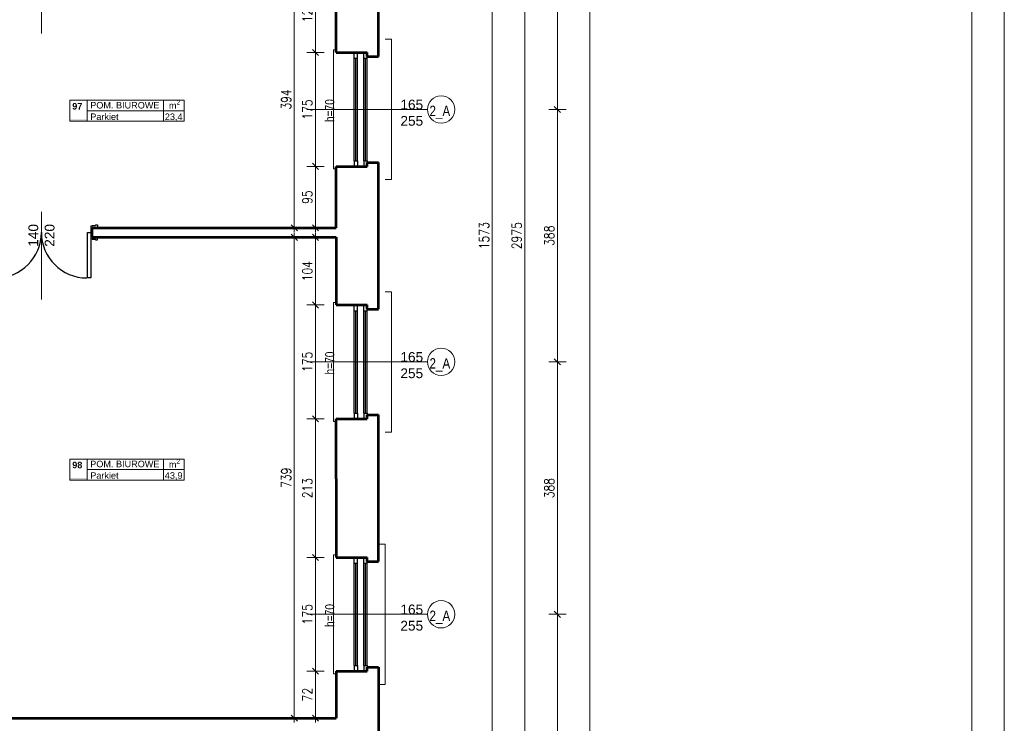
# Model space of a CAD drawing. Header units: millimetres. Extents: x 56977 to 67992, y 30187 to 42235.
# Tile 39 of 130: x 66479 to 67992, y 31757 to 32839. Entities that reach past the tile are written whole.
import ezdxf

# ---------------------------------------------------------------- set-up
doc = ezdxf.new("R2010")
doc.units = ezdxf.units.MM
doc.header["$MEASUREMENT"] = 0
doc.layers.get('0').update_dxf_attribs({"lineweight": 13})
doc.layers.get('DEFPOINTS').update_dxf_attribs({"lineweight": 13})
doc.layers.add('AI-OKNA', color=4, linetype='Continuous')
for name, color, linetype, lineweight in [('AI-OPISY', 3, 'Continuous', 13), ('AI_MURY', 40, 'Continuous', 53), ('Lines', 7, 'Continuous', 13), ('OPISY TABELKI', 30, 'Continuous', 13), ('RAMKA', 1, 'Continuous', 13), ('wymiary', 8, 'Continuous', 13)]:
    doc.layers.add(name, color=color, linetype=linetype, lineweight=lineweight)
doc.styles.add('GENERATED_STYLE_2', font='txt.shx')
doc.styles.get("Standard").update_dxf_attribs({"font": 'txt.shx'})
doc.styles.add('Style-ROMANS', font='ROMANS.shx')
doc.styles.add('WYMIAROWY-08', font='ROMANS.shx', dxfattribs={"width": 0.8})
doc.dimstyles.new('DYBY', dxfattribs={"dimscale": 100, "dimtxt": 0.15, "dimasz": 0.05, "dimexe": 0.05, "dimexo": 0.1, "dimgap": 0.05, "dimtad": 1, "dimdec": 0, "dimdsep": 46, "dimlunit": 5, "dimtxsty": 'WYMIAROWY-08', "dimblk": 'M_STRZ', "dimcen": 0.1, "dimse1": 1, "dimse2": 1, "dimclrd": 7, "dimclre": 7, "dimclrt": 1, "dimadec": 0, "dimazin": 0, "dimtfac": 1, "dimtdec": 0, "dimtmove": 2, "dimatfit": 3, "dimldrblk": 'M_STRZ', "dimfxl": 0, "dimtolj": 1, "dimarcsym": 0})

# ---------------------------------------------------------------- blocks, each defined once
blk = doc.blocks.new('M_STRZ')
for p, q in [((-1.33, 0), (1.33, 0)), ((-0.94, -0.94), (0.94, 0.94)), ((0, 2.66), (0, 0)), ((0, 0), (0, -2.66))]:
    blk.add_line(p, q)
blk = doc.blocks.new('*U429')
at = {"layer": 'DEFPOINTS', "color": 0}
for p in [(66933.7, 32912.8), (66965.5, 32912.8), (66965.5, 32788.1)]:
    blk.add_point(p, dxfattribs=at)
at = {"layer": 'wymiary', "color": 7, "lineweight": -2}
blk.add_line((66933.7, 32793.1), (66933.7, 32907.8), dxfattribs=at)
at = {"layer": 'wymiary', "color": 7, "lineweight": -2, "xscale": 5, "yscale": 5, "zscale": 5}
for p, rotation in [((66933.7, 32912.8), 90), ((66933.7, 32788.1), 270)]:
    blk.add_blockref('M_STRZ', p, dxfattribs=dict(at, rotation=rotation))
at = {"layer": 'wymiary', "color": 1, "insert": (66921.2, 32850.4), "char_height": 15, "attachment_point": 5, "rotation": 90, "style": 'WYMIAROWY-08'}
blk.add_mtext('125', dxfattribs=at)
blk = doc.blocks.new('*D1962')
at = {"layer": 'DEFPOINTS'}
for p in [(66933.7, 32912.8), (66965.5, 32912.8), (66946.2, 32835), (66965.5, 32788.1)]:
    blk.add_point(p, dxfattribs=at)
at = {"layer": 'wymiary', "color": 7}
blk.add_blockref('*U429', (0, 0), dxfattribs=at)
blk = doc.blocks.new('*U430')
at = {"layer": 'DEFPOINTS', "color": 0}
for p in [(66933.7, 32788.1), (66965.5, 32788.1), (66965.5, 32613.1)]:
    blk.add_point(p, dxfattribs=at)
at = {"layer": 'wymiary', "color": 7, "lineweight": -2}
blk.add_line((66933.7, 32618.1), (66933.7, 32783.1), dxfattribs=at)
at = {"layer": 'wymiary', "color": 7, "lineweight": -2, "xscale": 5, "yscale": 5, "zscale": 5}
for p, rotation in [((66933.7, 32788.1), 90), ((66933.7, 32613.1), 270)]:
    blk.add_blockref('M_STRZ', p, dxfattribs=dict(at, rotation=rotation))
at = {"layer": 'wymiary', "color": 1, "insert": (66921.2, 32700.6), "char_height": 15, "attachment_point": 5, "rotation": 90, "style": 'WYMIAROWY-08'}
blk.add_mtext('175', dxfattribs=at)
blk = doc.blocks.new('*D1963')
at = {"layer": 'DEFPOINTS'}
for p in [(66933.7, 32788.1), (66965.5, 32788.1), (66946.2, 32685.1), (66965.5, 32613.1)]:
    blk.add_point(p, dxfattribs=at)
at = {"layer": 'wymiary', "color": 7}
blk.add_blockref('*U430', (0, 0), dxfattribs=at)
blk = doc.blocks.new('*U431')
at = {"layer": 'DEFPOINTS', "color": 0}
for p in [(66933.7, 32613.1), (66965.5, 32613.1), (66965.5, 32518.8)]:
    blk.add_point(p, dxfattribs=at)
at = {"layer": 'wymiary', "color": 7, "lineweight": -2}
blk.add_line((66933.7, 32523.8), (66933.7, 32608.1), dxfattribs=at)
at = {"layer": 'wymiary', "color": 7, "lineweight": -2, "xscale": 5, "yscale": 5, "zscale": 5}
for p, rotation in [((66933.7, 32613.1), 90), ((66933.7, 32518.8), 270)]:
    blk.add_blockref('M_STRZ', p, dxfattribs=dict(at, rotation=rotation))
at = {"layer": 'wymiary', "color": 1, "insert": (66921.2, 32565.9), "char_height": 15, "attachment_point": 5, "rotation": 90, "style": 'WYMIAROWY-08'}
blk.add_mtext('95', dxfattribs=at)
blk = doc.blocks.new('*D1964')
at = {"layer": 'DEFPOINTS'}
for p in [(66933.7, 32613.1), (66965.5, 32613.1), (66946.2, 32555.3), (66965.5, 32518.8)]:
    blk.add_point(p, dxfattribs=at)
at = {"layer": 'wymiary', "color": 7}
blk.add_blockref('*U431', (0, 0), dxfattribs=at)
blk = doc.blocks.new('*U432')
at = {"layer": 'DEFPOINTS', "color": 0}
for p in [(66933.7, 32504.1), (66965.5, 32504.1), (66965.5, 32400.1)]:
    blk.add_point(p, dxfattribs=at)
at = {"layer": 'wymiary', "color": 7, "lineweight": -2}
blk.add_line((66933.7, 32405.1), (66933.7, 32499.1), dxfattribs=at)
at = {"layer": 'wymiary', "color": 7, "lineweight": -2, "xscale": 5, "yscale": 5, "zscale": 5}
for p, rotation in [((66933.7, 32504.1), 90), ((66933.7, 32400.1), 270)]:
    blk.add_blockref('M_STRZ', p, dxfattribs=dict(at, rotation=rotation))
at = {"layer": 'wymiary', "color": 1, "insert": (66921.2, 32452.1), "char_height": 15, "attachment_point": 5, "rotation": 90, "style": 'WYMIAROWY-08'}
blk.add_mtext('104', dxfattribs=at)
blk = doc.blocks.new('*D1965')
at = {"layer": 'DEFPOINTS'}
for p in [(66933.7, 32504.1), (66965.5, 32504.1), (66946.2, 32436.6), (66965.5, 32400.1)]:
    blk.add_point(p, dxfattribs=at)
at = {"layer": 'wymiary', "color": 7}
blk.add_blockref('*U432', (0, 0), dxfattribs=at)
blk = doc.blocks.new('*U433')
at = {"layer": 'DEFPOINTS', "color": 0}
for p in [(66933.7, 32400.1), (66965.5, 32400.1), (66965.5, 32225.1)]:
    blk.add_point(p, dxfattribs=at)
at = {"layer": 'wymiary', "color": 7, "lineweight": -2}
blk.add_line((66933.7, 32230.1), (66933.7, 32395.1), dxfattribs=at)
at = {"layer": 'wymiary', "color": 7, "lineweight": -2, "xscale": 5, "yscale": 5, "zscale": 5}
for p, rotation in [((66933.7, 32400.1), 90), ((66933.7, 32225.1), 270)]:
    blk.add_blockref('M_STRZ', p, dxfattribs=dict(at, rotation=rotation))
at = {"layer": 'wymiary', "color": 1, "insert": (66921.2, 32312.6), "char_height": 15, "attachment_point": 5, "rotation": 90, "style": 'WYMIAROWY-08'}
blk.add_mtext('175', dxfattribs=at)
blk = doc.blocks.new('*D1966')
at = {"layer": 'DEFPOINTS'}
for p in [(66933.7, 32400.1), (66965.5, 32400.1), (66946.2, 32297.1), (66965.5, 32225.1)]:
    blk.add_point(p, dxfattribs=at)
at = {"layer": 'wymiary', "color": 7}
blk.add_blockref('*U433', (0, 0), dxfattribs=at)
blk = doc.blocks.new('*U434')
at = {"layer": 'DEFPOINTS', "color": 0}
for p in [(66933.7, 32225.1), (66965.5, 32225.1), (66965.5, 32012.1)]:
    blk.add_point(p, dxfattribs=at)
at = {"layer": 'wymiary', "color": 7, "lineweight": -2}
blk.add_line((66933.7, 32017.1), (66933.7, 32220.1), dxfattribs=at)
at = {"layer": 'wymiary', "color": 7, "lineweight": -2, "xscale": 5, "yscale": 5, "zscale": 5}
for p, rotation in [((66933.7, 32225.1), 90), ((66933.7, 32012.1), 270)]:
    blk.add_blockref('M_STRZ', p, dxfattribs=dict(at, rotation=rotation))
at = {"layer": 'wymiary', "color": 1, "insert": (66921.2, 32118.6), "char_height": 15, "attachment_point": 5, "rotation": 90, "style": 'WYMIAROWY-08'}
blk.add_mtext('213', dxfattribs=at)
blk = doc.blocks.new('*D1967')
at = {"layer": 'DEFPOINTS'}
for p in [(66933.7, 32225.1), (66965.5, 32225.1), (66946.2, 32102.2), (66965.5, 32012.1)]:
    blk.add_point(p, dxfattribs=at)
at = {"layer": 'wymiary', "color": 7}
blk.add_blockref('*U434', (0, 0), dxfattribs=at)
blk = doc.blocks.new('*U435')
at = {"layer": 'DEFPOINTS', "color": 0}
for p in [(66933.7, 32012.1), (66965.5, 32012.1), (66965.5, 31837.1)]:
    blk.add_point(p, dxfattribs=at)
at = {"layer": 'wymiary', "color": 7, "lineweight": -2}
blk.add_line((66933.7, 31842.1), (66933.7, 32007.1), dxfattribs=at)
at = {"layer": 'wymiary', "color": 7, "lineweight": -2, "xscale": 5, "yscale": 5, "zscale": 5}
for p, rotation in [((66933.7, 32012.1), 90), ((66933.7, 31837.1), 270)]:
    blk.add_blockref('M_STRZ', p, dxfattribs=dict(at, rotation=rotation))
at = {"layer": 'wymiary', "color": 1, "insert": (66921.2, 31924.6), "char_height": 15, "attachment_point": 5, "rotation": 90, "style": 'WYMIAROWY-08'}
blk.add_mtext('175', dxfattribs=at)
blk = doc.blocks.new('*D1968')
at = {"layer": 'DEFPOINTS'}
for p in [(66933.7, 32012.1), (66965.5, 32012.1), (66946.2, 31909.1), (66965.5, 31837.1)]:
    blk.add_point(p, dxfattribs=at)
at = {"layer": 'wymiary', "color": 7}
blk.add_blockref('*U435', (0, 0), dxfattribs=at)
blk = doc.blocks.new('*U436')
at = {"layer": 'DEFPOINTS', "color": 0}
for p in [(66933.7, 31837.1), (66965.5, 31837.1), (66965.5, 31765.1)]:
    blk.add_point(p, dxfattribs=at)
at = {"layer": 'wymiary', "color": 7, "lineweight": -2}
blk.add_line((66933.7, 31770.1), (66933.7, 31832.1), dxfattribs=at)
at = {"layer": 'wymiary', "color": 7, "lineweight": -2, "xscale": 5, "yscale": 5, "zscale": 5}
for p, rotation in [((66933.7, 31837.1), 90), ((66933.7, 31765.1), 270)]:
    blk.add_blockref('M_STRZ', p, dxfattribs=dict(at, rotation=rotation))
at = {"layer": 'wymiary', "color": 1, "insert": (66921.2, 31801.1), "char_height": 15, "attachment_point": 5, "rotation": 90, "style": 'WYMIAROWY-08'}
blk.add_mtext('72', dxfattribs=at)
blk = doc.blocks.new('*D1969')
at = {"layer": 'DEFPOINTS'}
for p in [(66933.7, 31837.1), (66965.5, 31837.1), (66946.2, 31790.4), (66965.5, 31765.1)]:
    blk.add_point(p, dxfattribs=at)
at = {"layer": 'wymiary', "color": 7}
blk.add_blockref('*U436', (0, 0), dxfattribs=at)
blk = doc.blocks.new('*U442')
at = {"layer": 'DEFPOINTS', "color": 0}
for p in [(66901.1, 32912.8), (66965.5, 32912.8), (66965.5, 32518.8)]:
    blk.add_point(p, dxfattribs=at)
at = {"layer": 'wymiary', "color": 7, "lineweight": -2}
blk.add_line((66901.1, 32523.8), (66901.1, 32907.8), dxfattribs=at)
at = {"layer": 'wymiary', "color": 7, "lineweight": -2, "xscale": 5, "yscale": 5, "zscale": 5}
for p, rotation in [((66901.1, 32912.8), 90), ((66901.1, 32518.8), 270)]:
    blk.add_blockref('M_STRZ', p, dxfattribs=dict(at, rotation=rotation))
at = {"layer": 'wymiary', "color": 1, "insert": (66888.6, 32715.8), "char_height": 15, "attachment_point": 5, "rotation": 90, "style": 'WYMIAROWY-08'}
blk.add_mtext('394', dxfattribs=at)
blk = doc.blocks.new('*D1975')
at = {"layer": 'DEFPOINTS'}
for p in [(66901.1, 32912.8), (66965.5, 32912.8), (66913.6, 32699.5), (66965.5, 32518.8)]:
    blk.add_point(p, dxfattribs=at)
at = {"layer": 'wymiary', "color": 7}
blk.add_blockref('*U442', (0, 0), dxfattribs=at)
blk = doc.blocks.new('*U443')
at = {"layer": 'DEFPOINTS', "color": 0}
for p in [(66901.1, 32504.1), (66965.5, 32504.1), (66965.5, 31765.1)]:
    blk.add_point(p, dxfattribs=at)
at = {"layer": 'wymiary', "color": 7, "lineweight": -2}
blk.add_line((66901.1, 31770.1), (66901.1, 32499.1), dxfattribs=at)
at = {"layer": 'wymiary', "color": 7, "lineweight": -2, "xscale": 5, "yscale": 5, "zscale": 5}
for p, rotation in [((66901.1, 32504.1), 90), ((66901.1, 31765.1), 270)]:
    blk.add_blockref('M_STRZ', p, dxfattribs=dict(at, rotation=rotation))
at = {"layer": 'wymiary', "color": 1, "insert": (66888.6, 32134.6), "char_height": 15, "attachment_point": 5, "rotation": 90, "style": 'WYMIAROWY-08'}
blk.add_mtext('739', dxfattribs=at)
blk = doc.blocks.new('*D1976')
at = {"layer": 'DEFPOINTS'}
for p in [(66901.1, 32504.1), (66965.5, 32504.1), (66913.6, 32118.2), (66965.5, 31765.1)]:
    blk.add_point(p, dxfattribs=at)
at = {"layer": 'wymiary', "color": 7}
blk.add_blockref('*U443', (0, 0), dxfattribs=at)
blk = doc.blocks.new('*U1454')
at = {"layer": 'DEFPOINTS', "color": 0}
for p in [(67205.3, 33293.1), (67205.3, 33293.1), (67205.3, 31720.1)]:
    blk.add_point(p, dxfattribs=at)
at = {"layer": 'wymiary', "color": 7, "lineweight": -2}
blk.add_line((67205.3, 31725.1), (67205.3, 33288.1), dxfattribs=at)
at = {"layer": 'wymiary', "color": 7, "lineweight": -2, "xscale": 5, "yscale": 5, "zscale": 5}
for p, rotation in [((67205.3, 33293.1), 90), ((67205.3, 31720.1), 270)]:
    blk.add_blockref('M_STRZ', p, dxfattribs=dict(at, rotation=rotation))
at = {"layer": 'wymiary', "color": 1, "insert": (67192.8, 32506.6), "char_height": 15, "attachment_point": 5, "rotation": 90, "style": 'WYMIAROWY-08'}
blk.add_mtext('1573', dxfattribs=at)
blk = doc.blocks.new('*D2985')
at = {"layer": 'DEFPOINTS'}
for p in [(67205.3, 33293.1), (67205.3, 33293.1), (67192.8, 32485.4), (67205.3, 31720.1)]:
    blk.add_point(p, dxfattribs=at)
at = {"layer": 'wymiary', "color": 7}
blk.add_blockref('*U1454', (0, 0), dxfattribs=at)
blk = doc.blocks.new('*U1468')
at = {"layer": 'DEFPOINTS', "color": 0}
for p in [(67255.3, 33994.1), (67255.3, 33994.1), (67255.3, 31019.1)]:
    blk.add_point(p, dxfattribs=at)
at = {"layer": 'wymiary', "color": 7, "lineweight": -2}
blk.add_line((67255.3, 31024.1), (67255.3, 33989.1), dxfattribs=at)
at = {"layer": 'wymiary', "color": 7, "lineweight": -2, "xscale": 5, "yscale": 5, "zscale": 5}
for p, rotation in [((67255.3, 33994.1), 90), ((67255.3, 31019.1), 270)]:
    blk.add_blockref('M_STRZ', p, dxfattribs=dict(at, rotation=rotation))
at = {"layer": 'wymiary', "color": 1, "insert": (67242.8, 32506.6), "char_height": 15, "attachment_point": 5, "rotation": 90, "style": 'WYMIAROWY-08'}
blk.add_mtext('2975', dxfattribs=at)
blk = doc.blocks.new('*D2999')
at = {"layer": 'DEFPOINTS'}
for p in [(67255.3, 33994.1), (67255.3, 33994.1), (67242.8, 32484.6), (67255.3, 31019.1)]:
    blk.add_point(p, dxfattribs=at)
at = {"layer": 'wymiary', "color": 7}
blk.add_blockref('*U1468', (0, 0), dxfattribs=at)
blk = doc.blocks.new('*U1474')
at = {"layer": 'DEFPOINTS', "color": 0}
for p in [(67305.3, 31924.6), (67305.3, 31924.6), (67305.3, 31369.6)]:
    blk.add_point(p, dxfattribs=at)
at = {"layer": 'wymiary', "color": 7, "lineweight": -2}
blk.add_line((67305.3, 31374.6), (67305.3, 31919.6), dxfattribs=at)
at = {"layer": 'wymiary', "color": 7, "lineweight": -2, "xscale": 5, "yscale": 5, "zscale": 5}
for p, rotation in [((67305.3, 31924.6), 90), ((67305.3, 31369.6), 270)]:
    blk.add_blockref('M_STRZ', p, dxfattribs=dict(at, rotation=rotation))
at = {"layer": 'wymiary', "color": 1, "insert": (67292.8, 31647.1), "char_height": 15, "attachment_point": 5, "rotation": 90, "style": 'WYMIAROWY-08'}
blk.add_mtext('555', dxfattribs=at)
blk = doc.blocks.new('*D3005')
at = {"layer": 'DEFPOINTS'}
for p in [(67305.3, 31924.6), (67305.3, 31924.6), (67292.8, 31630.8), (67305.3, 31369.6)]:
    blk.add_point(p, dxfattribs=at)
at = {"layer": 'wymiary', "color": 7}
blk.add_blockref('*U1474', (0, 0), dxfattribs=at)
blk = doc.blocks.new('*U1475')
at = {"layer": 'DEFPOINTS', "color": 0}
for p in [(67305.3, 32312.6), (67305.3, 32312.6), (67305.3, 31924.6)]:
    blk.add_point(p, dxfattribs=at)
at = {"layer": 'wymiary', "color": 7, "lineweight": -2}
blk.add_line((67305.3, 31929.6), (67305.3, 32307.6), dxfattribs=at)
at = {"layer": 'wymiary', "color": 7, "lineweight": -2, "xscale": 5, "yscale": 5, "zscale": 5}
for p, rotation in [((67305.3, 32312.6), 90), ((67305.3, 31924.6), 270)]:
    blk.add_blockref('M_STRZ', p, dxfattribs=dict(at, rotation=rotation))
at = {"layer": 'wymiary', "color": 1, "insert": (67292.8, 32118.6), "char_height": 15, "attachment_point": 5, "rotation": 90, "style": 'WYMIAROWY-08'}
blk.add_mtext('388', dxfattribs=at)
blk = doc.blocks.new('*D3006')
at = {"layer": 'DEFPOINTS'}
for p in [(67305.3, 32312.6), (67305.3, 32312.6), (67292.8, 32102.3), (67305.3, 31924.6)]:
    blk.add_point(p, dxfattribs=at)
at = {"layer": 'wymiary', "color": 7}
blk.add_blockref('*U1475', (0, 0), dxfattribs=at)
blk = doc.blocks.new('*U1476')
at = {"layer": 'DEFPOINTS', "color": 0}
for p in [(67305.3, 32700.6), (67305.3, 32700.6), (67305.3, 32312.6)]:
    blk.add_point(p, dxfattribs=at)
at = {"layer": 'wymiary', "color": 7, "lineweight": -2}
blk.add_line((67305.3, 32317.6), (67305.3, 32695.6), dxfattribs=at)
at = {"layer": 'wymiary', "color": 7, "lineweight": -2, "xscale": 5, "yscale": 5, "zscale": 5}
for p, rotation in [((67305.3, 32700.6), 90), ((67305.3, 32312.6), 270)]:
    blk.add_blockref('M_STRZ', p, dxfattribs=dict(at, rotation=rotation))
at = {"layer": 'wymiary', "color": 1, "insert": (67292.8, 32506.6), "char_height": 15, "attachment_point": 5, "rotation": 90, "style": 'WYMIAROWY-08'}
blk.add_mtext('388', dxfattribs=at)
blk = doc.blocks.new('*D3007')
at = {"layer": 'DEFPOINTS'}
for p in [(67305.3, 32700.6), (67305.3, 32700.6), (67292.8, 32490.3), (67305.3, 32312.6)]:
    blk.add_point(p, dxfattribs=at)
at = {"layer": 'wymiary', "color": 7}
blk.add_blockref('*U1476', (0, 0), dxfattribs=at)
blk = doc.blocks.new('*U1477')
at = {"layer": 'DEFPOINTS', "color": 0}
for p in [(67305.3, 33088.6), (67305.3, 33088.6), (67305.3, 32700.6)]:
    blk.add_point(p, dxfattribs=at)
at = {"layer": 'wymiary', "color": 7, "lineweight": -2}
blk.add_line((67305.3, 32705.6), (67305.3, 33083.6), dxfattribs=at)
at = {"layer": 'wymiary', "color": 7, "lineweight": -2, "xscale": 5, "yscale": 5, "zscale": 5}
for p, rotation in [((67305.3, 33088.6), 90), ((67305.3, 32700.6), 270)]:
    blk.add_blockref('M_STRZ', p, dxfattribs=dict(at, rotation=rotation))
at = {"layer": 'wymiary', "color": 1, "insert": (67292.8, 32894.6), "char_height": 15, "attachment_point": 5, "rotation": 90, "style": 'WYMIAROWY-08'}
blk.add_mtext('388', dxfattribs=at)
blk = doc.blocks.new('*D3008')
at = {"layer": 'DEFPOINTS'}
for p in [(67305.3, 33088.6), (67305.3, 33088.6), (67292.8, 32878.3), (67305.3, 32700.6)]:
    blk.add_point(p, dxfattribs=at)
at = {"layer": 'wymiary', "color": 7}
blk.add_blockref('*U1477', (0, 0), dxfattribs=at)
blk = doc.blocks.new('*U1503')
at = {"layer": 'DEFPOINTS', "color": 0}
for p in [(67355.3, 41633.1), (67355.3, 41633.1), (67355.3, 31019.1)]:
    blk.add_point(p, dxfattribs=at)
at = {"layer": 'wymiary', "color": 7, "lineweight": -2}
blk.add_line((67355.3, 31024.1), (67355.3, 41628.1), dxfattribs=at)
at = {"layer": 'wymiary', "color": 7, "lineweight": -2, "xscale": 5, "yscale": 5, "zscale": 5}
for p, rotation in [((67355.3, 41633.1), 90), ((67355.3, 31019.1), 270)]:
    blk.add_blockref('M_STRZ', p, dxfattribs=dict(at, rotation=rotation))
at = {"layer": 'wymiary', "color": 1, "insert": (67342.8, 36326.1), "char_height": 15, "attachment_point": 5, "rotation": 90, "style": 'WYMIAROWY-08'}
blk.add_mtext('10614', dxfattribs=at)
blk = doc.blocks.new('*D3034')
at = {"layer": 'DEFPOINTS'}
for p in [(67355.3, 41633.1), (67355.3, 41633.1), (67342.8, 36299.2), (67355.3, 31019.1)]:
    blk.add_point(p, dxfattribs=at)
at = {"layer": 'wymiary', "color": 7}
blk.add_blockref('*U1503', (0, 0), dxfattribs=at)

msp = doc.modelspace()

# ---------------------------------------------------------------- hatches: boundary and pattern name
at = {"layer": 'OPISY TABELKI', "extrusion": (0, 0, -1)}
for points in [[(-66582.6, 32682.4), (-66582.6, 32685.4), (-66556.2, 32685.4), (-66556.2, 32682.4)], [(-66582.6, 32131), (-66582.6, 32134), (-66556.2, 32134), (-66556.2, 32131)]]:
    msp.add_hatch(color=256, dxfattribs=at).paths.add_polyline_path(points, flags=16)

# ---------------------------------------------------------------- linework, layer by layer
at = {"layer": 'AI-OKNA'}
for p, q in [((66993, 32779.3), (66993, 32788.1)), ((66998, 32779.3), (66998, 32788.1)), ((67008, 32779.3), (67008, 32788.1)), ((66993, 32779.3), (66998, 32779.3)), ((66993, 32621.8), (66993, 32779.3)), ((66995.5, 32621.8), (66995.5, 32779.3)), ((66998, 32621.8), (66998, 32779.3)), ((67008, 32779.3), (67013, 32779.3)), ((67008, 32621.8), (67008, 32779.3)), ((67010.5, 32621.8), (67010.5, 32779.3)), ((67013, 32779.3), (67013, 32781.8)), ((67013, 32621.8), (67013, 32779.3)), ((66993, 32621.8), (66993, 32613.1)), ((66993, 32621.8), (66998, 32621.8)), ((66998, 32621.8), (66998, 32613.1)), ((67008, 32621.8), (67008, 32613.1)), ((67008, 32621.8), (67013, 32621.8)), ((67013, 32621.8), (67013, 32619.3)), ((66583.5, 32441.6), (66583.5, 32511.6)), ((66583.5, 32511.6), (66588.5, 32511.6)), ((66588.5, 32521.1), (66588.5, 32502.1)), ((66590.5, 32521.1), (66588.5, 32521.1)), ((66588.5, 32511.6), (66588.5, 32441.6)), ((66590.5, 32522.1), (66590.5, 32521.1)), ((66590.5, 32522.1), (66595.5, 32522.1)), ((66595.5, 32523.1), (66595.5, 32522.1)), ((66595.5, 32523.1), (66598.5, 32523.1)), ((66598.5, 32523.1), (66598.5, 32519.1)), ((66590.5, 32502.1), (66588.5, 32502.1)), ((66590.5, 32501.1), (66590.5, 32502.1)), ((66590.5, 32501.1), (66595.5, 32501.1)), ((66595.5, 32500.1), (66595.5, 32501.1)), ((66595.5, 32500.1), (66598.5, 32500.1)), ((66598.5, 32500.1), (66598.5, 32504.1)), ((66588.5, 32441.6), (66583.5, 32441.6)), ((66993, 32391.3), (66993, 32400.1)), ((66993, 32391.3), (66998, 32391.3)), ((66993, 32233.8), (66993, 32391.3)), ((66995.5, 32233.8), (66995.5, 32391.3)), ((66998, 32391.3), (66998, 32400.1)), ((66998, 32233.8), (66998, 32391.3)), ((67008, 32391.3), (67008, 32400.1)), ((67008, 32391.3), (67013, 32391.3)), ((67008, 32233.8), (67008, 32391.3)), ((67010.5, 32233.8), (67010.5, 32391.3)), ((67013, 32391.3), (67013, 32393.8)), ((67013, 32233.8), (67013, 32391.3)), ((66993, 32233.8), (66993, 32225.1)), ((66993, 32233.8), (66998, 32233.8)), ((66998, 32233.8), (66998, 32225.1)), ((67008, 32233.8), (67008, 32225.1)), ((67008, 32233.8), (67013, 32233.8)), ((67013, 32233.8), (67013, 32231.3)), ((66993, 32003.3), (66993, 32012.1)), ((66998, 32003.3), (66998, 32012.1)), ((67008, 32003.3), (67008, 32012.1)), ((66993, 32003.3), (66998, 32003.3)), ((66993, 31845.8), (66993, 32003.3)), ((66995.5, 31845.8), (66995.5, 32003.3)), ((66998, 31845.8), (66998, 32003.3)), ((67008, 32003.3), (67013, 32003.3)), ((67008, 31845.8), (67008, 32003.3)), ((67010.5, 31845.8), (67010.5, 32003.3)), ((67013, 32003.3), (67013, 32005.8)), ((67013, 31845.8), (67013, 32003.3)), ((66993, 31845.8), (66993, 31837.1)), ((66993, 31845.8), (66998, 31845.8)), ((66998, 31845.8), (66998, 31837.1)), ((67008, 31845.8), (67008, 31837.1)), ((67008, 31845.8), (67013, 31845.8)), ((67013, 31845.8), (67013, 31843.3))]:
    msp.add_line(p, q, dxfattribs=at)
for centre, start, end in [((66442.5, 32511.6), 270, 0), ((66582.5, 32511.6), 180, 270)]:
    msp.add_arc(centre, 70, start, end, dxfattribs=at)
at = {"layer": 'AI-OPISY'}
for p, q in [((66512.5, 32952.2), (66512.5, 32817.3)), ((67105.6, 32700.6), (66920.5, 32700.6)), ((66512.5, 32543.5), (66512.5, 32408.6)), ((67105.6, 32312.6), (66920.5, 32312.6)), ((67105.6, 31924.6), (66920.5, 31924.6))]:
    msp.add_line(p, q, dxfattribs=at)
for centre in [(67126.6, 32700.6), (67126.6, 32312.6), (67126.6, 31924.6)]:
    msp.add_circle(centre, 21, dxfattribs=at)
at = {"layer": 'AI_MURY'}
for p, q in [((67030.5, 32781.8), (67030.5, 33007.3)), ((66965.5, 32788.1), (66965.5, 32912.8)), ((66965.5, 32788.1), (67013, 32788.1)), ((67013, 32781.8), (67013, 32788.1)), ((67013, 32781.8), (67030.5, 32781.8)), ((67013, 32619.3), (67030.5, 32619.3)), ((67013, 32613.1), (67013, 32619.3)), ((67030.5, 32393.8), (67030.5, 32619.3)), ((66965.5, 32613.1), (67013, 32613.1)), ((66965.5, 32518.8), (66965.5, 32613.1)), ((66590.5, 32504.1), (66590.5, 32519.1)), ((66590.5, 32518.8), (66965.5, 32518.8)), ((66590.5, 32504.1), (66965.5, 32504.1)), ((66965.5, 32504.1), (66965.5, 32400.1)), ((66965.5, 32400.1), (67013, 32400.1)), ((67013, 32393.8), (67013, 32400.1)), ((67013, 32393.8), (67030.5, 32393.8)), ((66965.5, 32225.1), (67013, 32225.1)), ((66965.5, 32133.1), (66965.5, 32225.1)), ((67013, 32231.3), (67030.5, 32231.3)), ((67013, 32225.1), (67013, 32231.3)), ((67030.5, 32005.8), (67030.5, 32231.3)), ((66965.5, 32133.1), (66965.5, 32012.1)), ((66965.5, 32012.1), (67013, 32012.1)), ((67013, 32005.8), (67013, 32012.1)), ((67013, 32005.8), (67030.5, 32005.8)), ((66965.5, 31837.1), (67013, 31837.1)), ((66965.5, 31837.1), (66965.5, 31765.1)), ((67013, 31843.3), (67030.5, 31843.3)), ((67013, 31837.1), (67013, 31843.3)), ((67030.5, 31843.3), (67030.5, 31720.1)), ((66370.5, 31765.1), (66965.5, 31765.1))]:
    msp.add_line(p, q, dxfattribs=at)
at = {"layer": 'Lines', "color": 251, "linetype": 'Continuous'}
for p, q in [((67050.5, 32808.5), (67040.5, 32808.5)), ((67050.5, 32592.7), (67050.5, 32808.5)), ((66965.5, 32792.1), (66961.5, 32792.1)), ((66961.5, 32609.1), (66961.5, 32792.1)), ((66965.5, 32609.1), (66961.5, 32609.1)), ((67050.5, 32592.7), (67040.5, 32592.7)), ((67050.5, 32420.5), (67040.5, 32420.5)), ((67050.5, 32204.7), (67050.5, 32420.5)), ((66965.5, 32404.1), (66961.5, 32404.1)), ((66961.5, 32221.1), (66961.5, 32404.1)), ((66965.5, 32221.1), (66961.5, 32221.1)), ((67050.5, 32204.7), (67040.5, 32204.7)), ((67040.5, 32032.5), (67030.5, 32032.5)), ((67040.5, 31816.7), (67040.5, 32032.5)), ((66965.5, 32016.1), (66961.5, 32016.1)), ((66961.5, 31833.1), (66961.5, 32016.1)), ((66965.5, 31833.1), (66961.5, 31833.1)), ((67040.5, 31816.7), (67030.5, 31816.7))]:
    msp.add_line(p, q, dxfattribs=at)
at = {"layer": 'OPISY TABELKI'}
for p, q in [((66556.2, 32714.7), (66731.9, 32714.7)), ((66556.2, 32714.7), (66556.2, 32682.4)), ((66582.6, 32714.7), (66582.6, 32682.4)), ((66700.1, 32714.7), (66700.1, 32682.4)), ((66731.9, 32714.7), (66731.9, 32682.4)), ((66582.6, 32698.6), (66731.9, 32698.6)), ((66556.2, 32682.4), (66731.9, 32682.4)), ((66556.2, 32163.3), (66731.9, 32163.3)), ((66556.2, 32163.3), (66556.2, 32131)), ((66582.6, 32163.3), (66582.6, 32131)), ((66700.1, 32163.3), (66700.1, 32131)), ((66731.9, 32163.3), (66731.9, 32131)), ((66582.6, 32147.1), (66731.9, 32147.1)), ((66556.2, 32131), (66731.9, 32131))]:
    msp.add_line(p, q, dxfattribs=at)
at = {"layer": 'RAMKA', "color": 1, "linetype": 'Continuous'}
for p, q in [((67992, 30186.8), (67992, 42234.6)), ((67942, 30236.8), (67942, 42184.6))]:
    msp.add_line(p, q, dxfattribs=at)

# ---------------------------------------------------------------- texts
at = {"layer": 'AI-OPISY', "char_height": 14, "attachment_point": 7, "rotation": 90, "line_spacing_factor": 0.722892, "style": 'WYMIAROWY-08'}
for insert in [(66962.7, 32681.2), (66962.7, 32293.2), (66962.7, 31905.2)]:
    msp.add_mtext('\\fArial|b0|i0|c238|p39;h=70', dxfattribs=dict(at, insert=insert))
at = {"layer": 'AI-OPISY', "char_height": 15, "width": 45.29, "attachment_point": 8}
for insert in [(67081.6, 32675.4), (67081.6, 32287.4), (67081.6, 31899.4)]:
    msp.add_mtext('\\fArial|b0|i0|c238|p39;165\\P255', dxfattribs=dict(at, insert=insert))
at = {"layer": 'AI-OPISY', "char_height": 16, "width": 20.64, "attachment_point": 7, "style": 'WYMIAROWY-08'}
for insert in [(67108.8, 32685.7), (67108.8, 32297.7), (67108.8, 31909.7)]:
    msp.add_mtext('\\fArial|b0|i0|c238|p39;2_A', dxfattribs=dict(at, insert=insert))
at = {"layer": 'AI-OPISY', "insert": (66492.6, 32524.5), "char_height": 15, "width": 45.29, "attachment_point": 3, "rotation": 90}
msp.add_mtext('\\fArial|b0|i0|c238|p39;140\\P220', dxfattribs=at)
at = {"layer": 'OPISY TABELKI', "color": 7, "char_height": 10, "width": 168.659, "attachment_point": 1, "style": 'GENERATED_STYLE_2'}
for s, insert in [('\\fArial|b1|i0|c238|p39;97', (66559.9, 32710.5)), ('\\fArial|b0|i0|c238|p39;POM. BIUROWE       ', (66587.6, 32712.1)), ('\\A1;\\fArial|b0|i0|c238|p39;m\\H7.000000;\\S2^  ;', (66708.5, 32715)), ('\\fArial|b0|i0|c238|p39;Parkiet          ', (66587.6, 32694.4)), ('\\fArial|b0|i0|c238|p39;23,4           ', (66702.2, 32694.4)), ('\\A1;\\fArial|b0|i0|c238|p39;m\\H7.000000;\\S2^  ;', (66708.4, 32163.2)), ('\\fArial|b1|i0|c238|p39;98', (66559.9, 32159.1)), ('\\fArial|b0|i0|c238|p39;POM. BIUROWE       ', (66587.6, 32160.7)), ('\\fArial|b0|i0|c238|p39;Parkiet          ', (66587.6, 32143)), ('\\fArial|b0|i0|c238|p39;43,9         ', (66702.2, 32143))]:
    msp.add_mtext(s, dxfattribs=dict(at, insert=insert))

# ---------------------------------------------------------------- dimensions: what is measured, and where the dimension line sits
at = {"layer": 'wymiary', "color": 7}
for base, p1, p2, picture, middle in [((67355.3, 41633.1), (67355.3, 31019.1), (67355.3, 41633.1), '*D3034', (67342.8, 36299.2)), ((67255.3, 33994.1), (67255.3, 31019.1), (67255.3, 33994.1), '*D2999', (67242.8, 32484.6)), ((67205.3, 33293.1), (67205.3, 31720.1), (67205.3, 33293.1), '*D2985', (67192.8, 32485.4)), ((67305.3, 33088.6), (67305.3, 32700.6), (67305.3, 33088.6), '*D3008', (67292.8, 32878.3)), ((66901.1, 32912.8), (66965.5, 32518.8), (66965.5, 32912.8), '*D1975', (66913.6, 32699.5)), ((66933.7, 32912.8), (66965.5, 32788.1), (66965.5, 32912.8), '*D1962', (66946.2, 32835)), ((66933.7, 32788.1), (66965.5, 32613.1), (66965.5, 32788.1), '*D1963', (66946.2, 32685.1)), ((67305.3, 32700.6), (67305.3, 32312.6), (67305.3, 32700.6), '*D3007', (67292.8, 32490.3)), ((66933.7, 32613.1), (66965.5, 32518.8), (66965.5, 32613.1), '*D1964', (66946.2, 32555.3)), ((66901.1, 32504.1), (66965.5, 31765.1), (66965.5, 32504.1), '*D1976', (66913.6, 32118.2)), ((66933.7, 32504.1), (66965.5, 32400.1), (66965.5, 32504.1), '*D1965', (66946.2, 32436.6)), ((66933.7, 32400.1), (66965.5, 32225.1), (66965.5, 32400.1), '*D1966', (66946.2, 32297.1)), ((67305.3, 32312.6), (67305.3, 31924.6), (67305.3, 32312.6), '*D3006', (67292.8, 32102.3)), ((66933.7, 32225.1), (66965.5, 32012.1), (66965.5, 32225.1), '*D1967', (66946.2, 32102.2)), ((66933.7, 32012.1), (66965.5, 31837.1), (66965.5, 32012.1), '*D1968', (66946.2, 31909.1)), ((67305.3, 31924.6), (67305.3, 31369.6), (67305.3, 31924.6), '*D3005', (67292.8, 31630.8)), ((66933.7, 31837.1), (66965.5, 31765.1), (66965.5, 31837.1), '*D1969', (66946.2, 31790.4))]:
    dim = msp.add_linear_dim(base=base, p1=p1, p2=p2, angle=90, dimstyle='DYBY', override={"dimtad": 0, "dimtxsty": 'Style-ROMANS', "dimcen": 0.001, "dimclrd": 0, "dimclre": 0}, dxfattribs=at)
    dim.commit()
    dim.dimension.update_dxf_attribs({"geometry": picture, "text_midpoint": middle, "dimtype": 128})

doc.saveas('drawing.dxf')
